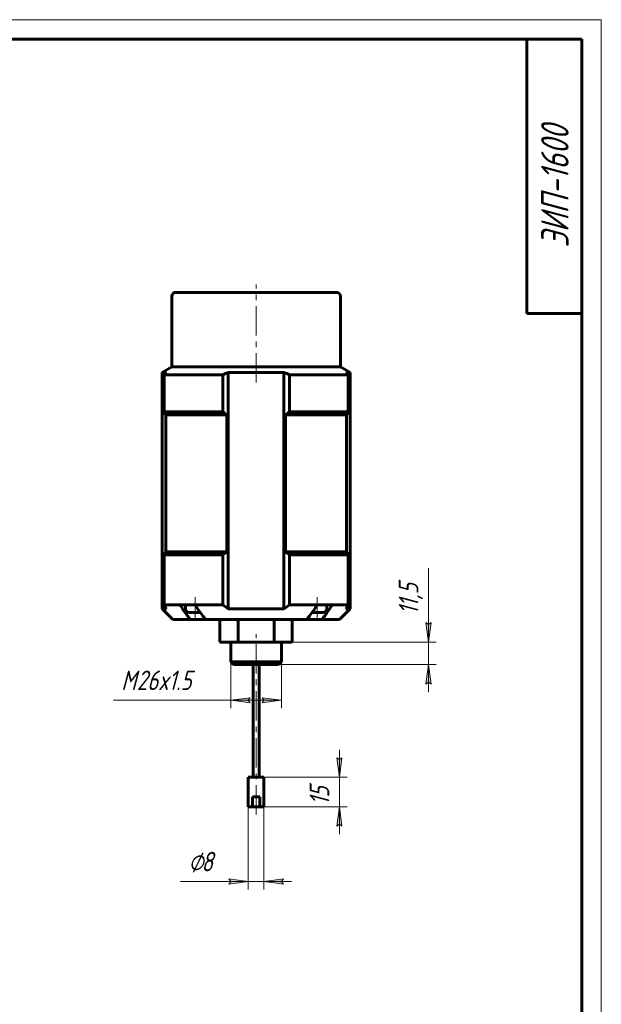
# Model space of a CAD drawing. Header units: millimetres. Extents: x 0 to 297, y 0 to 420.
# Tile 33 of 33: x 148 to 297, y 169 to 420. Entities that reach past the tile are written whole.
import ezdxf

# ---------------------------------------------------------------- set-up
doc = ezdxf.new("R2010")
doc.units = ezdxf.units.MM
for name, pattern in [('K5LT_AXLED', [12, 7.5, -1.5, 1.5, -1.5]), ('K5LT_BASIC', [0]), ('K5LT_THIN', [0])]:
    doc.linetypes.add(name, pattern=pattern)
doc.layers.add('Системный слой', color=7, linetype='Continuous')
doc.layers.add('Системный слой (1)', color=7, linetype='Continuous', true_color=0x6c6c6c)
doc.styles.add('KDIMTEXTSTYLE', font='txt', dxfattribs={"width": 0.96, "oblique": 15, "height": 5})
doc.styles.add('KTEXTSTYLE', font='txt', dxfattribs={"width": 0.96, "height": 5})
doc.dimstyles.new('KDIMSTYLE (0.50)', dxfattribs={"dimtxt": 5, "dimasz": 1, "dimexe": 2, "dimexo": 0, "dimgap": 1, "dimtad": 1, "dimlfac": 2, "dimtxsty": 'KDIMTEXTSTYLE', "dimsah": 1, "dimcen": 0, "dimdle": 1, "dimadec": 0, "dimazin": 0, "dimtfac": 0.667, "dimtmove": 0, "dimatfit": 3, "dimfxl": 1, "dimtvp": 1, "dimtolj": 1, "dimtzin": 0, "dimarcsym": 0})

# ---------------------------------------------------------------- blocks, each defined once
blk = doc.blocks.new('U102')
at = {"layer": 'Системный слой (1)', "color": 143, "linetype": 'K5LT_BASIC', "lineweight": 60, "true_color": 0x33acca}
for p, q in [((203.12, 255.42), (208.87, 255.42)), ((208.87, 255.42), (214.62, 255.42))]:
    blk.add_line(p, q, dxfattribs=at)
blk = doc.blocks.new('U103')
at = {"layer": 'Системный слой (1)', "color": 143, "linetype": 'K5LT_BASIC', "lineweight": 60, "true_color": 0x33acca}
for p, q in [((202.37, 256.17), (208.87, 256.17)), ((208.87, 256.17), (215.37, 256.17))]:
    blk.add_line(p, q, dxfattribs=at)
blk = doc.blocks.new('U104')
at = {"layer": 'Системный слой (1)', "color": 143, "linetype": 'K5LT_BASIC', "lineweight": 60, "true_color": 0x33acca}
for p, q in [((206.87, 226.67), (208.87, 226.67)), ((208.87, 226.67), (210.87, 226.67))]:
    blk.add_line(p, q, dxfattribs=at)
blk = doc.blocks.new('D6')
at = {"layer": 'Системный слой (1)'}
for points in [[(252.87, 261.17), (253.53, 266.17), (252.87, 265.67), (252.22, 266.17)], [(253.53, 250.42), (252.87, 255.42), (252.22, 250.42), (252.87, 250.92)]]:
    blk.add_hatch(color=7, dxfattribs=at).paths.add_polyline_path(points)
at = {"layer": 'Системный слой (1)', "color": 7, "linetype": 'K5LT_THIN', "lineweight": 18, "true_color": 0xffffff}
for p, q in [((252.87, 265.67), (252.22, 266.17)), ((252.22, 266.17), (252.87, 261.17)), ((252.87, 261.17), (253.53, 266.17)), ((253.53, 266.17), (252.87, 265.67)), ((252.87, 261.17), (252.87, 266.17)), ((218.11, 261.17), (254.87, 261.17)), ((252.87, 261.17), (252.87, 255.42)), ((214.62, 255.42), (254.87, 255.42)), ((252.87, 255.42), (252.22, 250.42)), ((253.53, 250.42), (252.87, 255.42)), ((252.87, 255.42), (252.87, 248.42)), ((252.22, 250.42), (252.87, 250.92)), ((252.87, 250.92), (253.53, 250.42))]:
    blk.add_line(p, q, dxfattribs=at)
blk.add_wipeout([(251.87, 268.18), (244.49, 268.18), (244.49, 277.67), (251.87, 277.67)]).dxf.layer = 'Системный слой (1)'
for p, q in [((252.87, 266.18), (252.87, 280.07)), ((252.87, 261.17), (252.87, 268.17))]:
    blk.add_line(p, q, dxfattribs=at)
at = {"layer": 'Системный слой (1)', "color": 7, "insert": (245.29, 268.18), "char_height": 5, "attachment_point": 1, "rotation": 90, "style": 'KTEXTSTYLE'}
blk.add_mtext('\\fArial|b0|c204|p34;\\H5.0;\\W1.000;\\Q15;\\fGOST Type AU|b0|i0|c204|p34;\\Q15;\\W0.960;11,5', dxfattribs=at)
blk = doc.blocks.new('KDIMARROW_01')
at = {"layer": 'Системный слой'}
blk.add_hatch(color=0, dxfattribs=at).paths.add_polyline_path([(0, 0), (-5, 0.66), (-4.5, 0), (-5, -0.66)])
at = {"layer": 'Системный слой', "color": 0, "linetype": 'K5LT_THIN', "lineweight": 18}
for p, q in [((-4.5, 0), (-5, 0.66)), ((-5, 0.66), (0, 0)), ((0, 0), (-5, -0.66)), ((-5, -0.66), (-4.5, 0))]:
    blk.add_line(p, q, dxfattribs=at)
at = {"layer": 'Системный слой (1)', "color": 0, "linetype": 'K5LT_THIN', "lineweight": 18}
blk.add_line((81.95, 336.42), (81.45, 336.42), dxfattribs=at)
blk = doc.blocks.new('D7')
at = {"layer": 'Системный слой (1)', "color": 7, "linetype": 'K5LT_THIN', "lineweight": 18, "true_color": 0xffffff}
for p, q in [((230.12, 231.17), (229.46, 231.67)), ((230.78, 231.67), (230.12, 231.17)), ((229.46, 214.17), (230.12, 214.67)), ((230.12, 214.67), (230.78, 214.17))]:
    blk.add_line(p, q, dxfattribs=at)
blk.add_wipeout([(229.12, 219.57), (221.74, 219.57), (221.74, 226.01), (229.12, 226.01)]).dxf.layer = 'Системный слой (1)'
at = {"layer": 'Системный слой (1)'}
for points in [[(230.12, 226.67), (230.78, 231.67), (230.12, 231.17), (229.46, 231.67)], [(230.78, 214.17), (230.12, 219.17), (229.46, 214.17), (230.12, 214.67)]]:
    blk.add_hatch(color=7, dxfattribs=at).paths.add_polyline_path(points)
at = {"layer": 'Системный слой (1)', "color": 7, "linetype": 'K5LT_THIN', "lineweight": 18, "true_color": 0xffffff}
for p, q in [((230.12, 226.67), (230.12, 233.67)), ((229.46, 231.67), (230.12, 226.67)), ((230.12, 226.67), (230.78, 231.67)), ((210.87, 226.67), (232.12, 226.67)), ((230.12, 219.17), (230.12, 226.67)), ((210.87, 219.17), (232.12, 219.17)), ((230.12, 219.17), (229.46, 214.17)), ((230.78, 214.17), (230.12, 219.17)), ((230.12, 219.17), (230.12, 212.17))]:
    blk.add_line(p, q, dxfattribs=at)
at = {"layer": 'Системный слой (1)', "color": 7, "insert": (222.54, 219.57), "char_height": 5, "attachment_point": 1, "rotation": 90, "style": 'KTEXTSTYLE'}
blk.add_mtext('\\fArial|b0|c204|p34;\\H5.0;\\W1.000;\\Q15;\\fGOST Type AU|b0|i0|c204|p34;\\Q15;\\W0.960;15', dxfattribs=at)
blk = doc.blocks.new('D8')
at = {"layer": 'Системный слой (1)'}
for points in [[(201.87, 199.4), (206.87, 200.06), (201.87, 200.72), (202.37, 200.06)], [(215.37, 200.06), (215.87, 200.72), (210.87, 200.06), (215.87, 199.4)]]:
    blk.add_hatch(color=7, dxfattribs=at).paths.add_polyline_path(points)
at = {"layer": 'Системный слой (1)', "color": 7, "linetype": 'K5LT_THIN', "lineweight": 18, "true_color": 0xffffff}
for p, q in [((206.87, 226.67), (206.87, 198.06)), ((210.87, 226.67), (210.87, 198.06)), ((206.87, 200.06), (201.87, 200.72)), ((201.87, 200.72), (202.37, 200.06)), ((202.37, 200.06), (201.87, 199.4)), ((201.87, 199.4), (206.87, 200.06)), ((206.87, 200.06), (201.87, 200.06)), ((206.87, 200.06), (210.87, 200.06)), ((215.87, 200.72), (210.87, 200.06)), ((210.87, 200.06), (215.87, 199.4)), ((210.87, 200.06), (217.87, 200.06)), ((215.37, 200.06), (215.87, 200.72)), ((215.87, 199.4), (215.37, 200.06))]:
    blk.add_line(p, q, dxfattribs=at)
blk.add_wipeout([(191.57, 201.06), (191.57, 208.44), (199.54, 208.44), (199.54, 201.06)]).dxf.layer = 'Системный слой (1)'
for p, q in [((201.87, 200.06), (189.57, 200.06)), ((206.87, 200.06), (199.87, 200.06))]:
    blk.add_line(p, q, dxfattribs=at)
at = {"layer": 'Системный слой (1)', "color": 7, "char_height": 5, "attachment_point": 1, "style": 'KTEXTSTYLE'}
for s, insert in [('\\fArial|b0|c204|p34;\\H5.0;\\W1.000;\\Q15;\\fGOST Type AU|b0|i0|c204|p34;\\Q15;\\W0.960;⌀', (191.57, 207.65)), ('\\fArial|b0|c204|p34;\\H5.0;\\W1.000;\\Q15;\\fGOST Type AU|b0|i0|c204|p34;\\Q15;\\W0.960;8', (194.88, 207.65))]:
    blk.add_mtext(s, dxfattribs=dict(at, insert=insert))
blk = doc.blocks.new('D9')
at = {"layer": 'Системный слой (1)'}
for points in [[(207.37, 245.68), (206.87, 246.34), (207.37, 246.99), (202.37, 246.34)], [(215.37, 246.34), (210.37, 246.99), (210.87, 246.34), (210.37, 245.68)]]:
    blk.add_hatch(color=7, dxfattribs=at).paths.add_polyline_path(points)
at = {"layer": 'Системный слой (1)', "color": 7, "linetype": 'K5LT_THIN', "lineweight": 18, "true_color": 0xffffff}
for p, q in [((202.37, 256.17), (202.37, 244.34)), ((215.37, 256.17), (215.37, 244.34)), ((202.37, 246.34), (197.37, 246.34)), ((202.37, 246.34), (207.37, 246.99)), ((207.37, 245.68), (202.37, 246.34)), ((202.37, 246.34), (215.37, 246.34)), ((207.37, 246.99), (206.87, 246.34)), ((206.87, 246.34), (207.37, 245.68)), ((210.87, 246.34), (210.37, 246.99)), ((210.37, 246.99), (215.37, 246.34)), ((215.37, 246.34), (210.37, 245.68)), ((210.37, 245.68), (210.87, 246.34))]:
    blk.add_line(p, q, dxfattribs=at)
blk.add_wipeout([(174.43, 247.34), (174.43, 254.72), (194.59, 254.72), (194.59, 247.34)]).dxf.layer = 'Системный слой (1)'
blk.add_line((197.43, 246.34), (172.43, 246.34), dxfattribs=at)
at = {"layer": 'Системный слой (1)', "color": 7, "char_height": 5, "attachment_point": 1, "style": 'KTEXTSTYLE'}
for s, insert in [('\\fArial|b0|c204|p34;\\H5.0;\\W1.000;\\Q15;\\fGOST Type AU|b0|i0|c204|p34;\\Q15;\\W0.960;M', (174.43, 253.92)), ('\\fArial|b0|c204|p34;\\H5.0;\\W1.000;\\Q15;\\fGOST Type AU|b0|i0|c204|p34;\\Q15;\\W0.960;26x1.5', (178.4, 253.92))]:
    blk.add_mtext(s, dxfattribs=dict(at, insert=insert))
blk = doc.blocks.new('U208')
at = {"color": 7, "linetype": 'K5LT_THIN', "lineweight": 18, "true_color": 0xffffff}
for p, q in [((0, 420), (297, 420)), ((297, 420), (297, 0))]:
    blk.add_line(p, q, dxfattribs=at)
at = {"color": 143, "linetype": 'K5LT_BASIC', "lineweight": 60, "true_color": 0x33acca}
for p, q in [((20, 415), (292, 415)), ((278, 345), (278, 415)), ((292, 415), (292, 5)), ((292, 345), (278, 345))]:
    blk.add_line(p, q, dxfattribs=at)
at = {"color": 7, "insert": (281.64, 361.87), "char_height": 7, "attachment_point": 1, "rotation": 90, "style": 'KTEXTSTYLE'}
blk.add_mtext('\\fArial|b0|c204|p34;\\H5.0;\\W1.000;\\Q15;\\fGOST Type AU|b0|i0|c204|p34;\\Q15;\\W0.960;\\H7.00;ЭИП-1600', dxfattribs=at)

msp = doc.modelspace()

# ---------------------------------------------------------------- linework, layer by layer
at = {"layer": 'Системный слой (1)', "color": 30, "linetype": 'K5LT_AXLED', "lineweight": 18, "true_color": 0xff8000}
for p, q in [((208.8727, 327.4038), (208.8727, 352.4245)), ((193.3163, 266.7245), (193.3163, 272.6745)), ((224.429, 266.7245), (224.429, 272.6745)), ((208.8727, 217.1745), (208.8727, 263.1745))]:
    msp.add_line(p, q, dxfattribs=at)
at = {"layer": 'Системный слой (1)', "color": 143, "linetype": 'K5LT_BASIC', "lineweight": 60, "true_color": 0x33acca}
for p, q in [((187.3727, 349.4245), (187.3727, 331.4245)), ((188.3727, 350.4245), (229.3727, 350.4245)), ((230.3727, 349.4245), (230.3727, 331.4245)), ((187.3727, 331.4245), (184.8727, 329.9812)), ((184.8727, 269.6745), (184.8727, 329.9812)), ((184.8727, 329.9812), (185.9501, 329.9812)), ((185.3678, 319.9245), (185.3678, 329.4038)), ((185.3678, 329.4038), (200.3567, 329.4038)), ((187.3727, 331.4245), (230.3727, 331.4245)), ((200.3567, 319.9245), (200.3567, 329.4038)), ((201.7624, 269.6745), (201.7624, 329.9812)), ((201.7624, 329.9812), (215.9829, 329.9812)), ((215.9829, 269.6745), (215.9829, 329.9812)), ((217.3886, 329.4038), (232.3775, 329.4038)), ((217.3886, 319.9245), (217.3886, 329.4038)), ((230.3727, 331.4245), (232.8727, 329.9812)), ((231.7952, 329.9812), (232.8727, 329.9812)), ((232.3775, 319.9245), (232.3775, 329.4038)), ((232.8727, 269.6745), (232.8727, 329.9812)), ((185.3678, 319.9245), (200.3567, 319.9245)), ((185.8015, 319.1745), (201.4038, 319.1745)), ((185.8015, 319.1745), (185.8015, 284.1745)), ((201.4038, 319.1745), (201.4038, 284.1745)), ((216.3416, 319.1745), (216.3416, 284.1745)), ((216.3416, 319.1745), (231.9438, 319.1745)), ((217.3886, 319.9245), (232.3775, 319.9245)), ((231.9438, 319.1745), (231.9438, 284.1745)), ((185.8015, 284.1745), (201.4038, 284.1745)), ((216.3416, 284.1745), (231.9438, 284.1745)), ((185.3678, 283.4245), (200.3567, 283.4245)), ((185.3678, 270.6745), (185.3678, 283.4245)), ((200.3567, 270.6745), (200.3567, 283.4245)), ((217.3886, 283.4245), (232.3775, 283.4245)), ((217.3886, 270.6745), (217.3886, 283.4245)), ((232.3775, 270.6745), (232.3775, 283.4245)), ((184.8727, 269.6745), (185.9501, 269.6745)), ((184.8727, 269.6745), (187.6227, 266.9245)), ((185.3678, 270.6745), (189.3577, 270.6745)), ((189.3577, 270.6745), (193.2468, 270.6745)), ((190.8639, 269.5853), (190.8163, 270.6745)), ((193.2468, 270.6745), (200.3567, 270.6745)), ((201.7624, 269.6745), (215.9829, 269.6745)), ((217.3886, 270.6745), (224.4985, 270.6745)), ((224.4985, 270.6745), (228.3876, 270.6745)), ((226.8815, 269.5853), (226.929, 270.6745)), ((228.3876, 270.6745), (232.3775, 270.6745)), ((232.8727, 269.6745), (230.1227, 266.9245)), ((231.7952, 269.6745), (232.8727, 269.6745)), ((187.6227, 266.9245), (192.1239, 266.9245)), ((191.763, 268.7245), (194.6348, 268.7245)), ((192.1239, 266.9245), (195.7944, 266.9245)), ((195.7944, 266.9245), (221.951, 266.9245)), ((199.6351, 261.1745), (199.6351, 266.9245)), ((204.2539, 261.1745), (204.2539, 266.9245)), ((213.4915, 261.1745), (213.4915, 266.9245)), ((218.1103, 261.1745), (218.1103, 266.9245)), ((221.951, 266.9245), (225.6214, 266.9245)), ((223.1105, 268.7245), (225.9823, 268.7245)), ((225.6214, 266.9245), (230.1227, 266.9245)), ((199.6351, 261.1745), (204.2539, 261.1745)), ((202.3727, 256.1745), (202.3727, 261.1745)), ((204.2539, 261.1745), (213.4915, 261.1745)), ((213.4915, 261.1745), (218.1103, 261.1745)), ((215.3727, 256.1745), (215.3727, 261.1745)), ((202.3727, 256.1745), (203.1227, 255.4245)), ((208.1227, 226.6745), (208.1227, 255.4245)), ((209.6227, 226.6745), (209.6227, 255.4245)), ((215.3727, 256.1745), (214.6227, 255.4245)), ((206.8727, 219.1745), (206.8727, 226.6745)), ((210.8727, 219.1745), (210.8727, 226.6745)), ((207.9044, 221.6745), (208.8727, 221.6745)), ((207.9044, 219.1745), (207.9044, 221.6745)), ((208.8727, 221.6745), (209.8409, 221.6745)), ((209.8409, 219.1745), (209.8409, 221.6745)), ((206.8727, 219.1745), (207.9044, 219.1745)), ((207.9044, 219.1745), (209.8409, 219.1745)), ((209.8409, 219.1745), (210.8727, 219.1745))]:
    msp.add_line(p, q, dxfattribs=at)
for centre, radius, start, end in [((188.3727, 349.4245), 1, 90, 180), ((229.3727, 349.4245), 1, 0, 90), ((191.763, 269.6245), 0.9, 182.5, 270), ((225.9823, 269.6245), 0.9, 270, 357.5)]:
    msp.add_arc(centre, radius, start, end, dxfattribs=at)
for points in [[(185.9501, 329.9812), (185.7553, 329.7933), (185.5613, 329.6007), (185.3678, 329.4038)], [(201.7624, 329.9812), (201.2922, 329.7933), (200.8237, 329.6007), (200.3567, 329.4038)], [(215.9829, 329.9812), (216.4531, 329.7933), (216.9216, 329.6007), (217.3886, 329.4038)], [(231.7952, 329.9812), (231.99, 329.7933), (232.1841, 329.6007), (232.3775, 329.4038)], [(185.8015, 319.1745), (185.6561, 319.4211), (185.5115, 319.6712), (185.3678, 319.9245)], [(201.4038, 319.1745), (201.0526, 319.4211), (200.7037, 319.6712), (200.3567, 319.9245)], [(216.3416, 319.1745), (216.6927, 319.4211), (217.0417, 319.6712), (217.3886, 319.9245)], [(231.9438, 319.1745), (232.0893, 319.4211), (232.2338, 319.6712), (232.3775, 319.9245)], [(185.8015, 284.1745), (185.6561, 283.928), (185.5115, 283.6779), (185.3678, 283.4245)], [(201.4038, 284.1745), (201.0526, 283.928), (200.7037, 283.6779), (200.3567, 283.4245)], [(216.3416, 284.1745), (216.6927, 283.928), (217.0417, 283.6779), (217.3886, 283.4245)], [(231.9438, 284.1745), (232.0893, 283.928), (232.2338, 283.6779), (232.3775, 283.4245)], [(185.9501, 269.6745), (185.7544, 270.0014), (185.5604, 270.3351), (185.3678, 270.6745)], [(191.3718, 267.8458), (190.7001, 268.7883), (190.0288, 269.7312), (189.3577, 270.6745)], [(195.2609, 267.8458), (194.5892, 268.7883), (193.9179, 269.7312), (193.2468, 270.6745)], [(201.7624, 269.6745), (201.29, 270.0014), (200.8216, 270.3351), (200.3567, 270.6745)], [(215.9829, 269.6745), (216.4554, 270.0014), (216.9237, 270.3351), (217.3886, 270.6745)], [(222.4845, 267.8458), (223.1561, 268.7883), (223.8274, 269.7312), (224.4985, 270.6745)], [(226.3736, 267.8458), (227.0452, 268.7883), (227.7165, 269.7312), (228.3876, 270.6745)], [(231.7952, 269.6745), (231.991, 270.0014), (232.185, 270.3351), (232.3775, 270.6745)]]:
    msp.add_open_spline(points, degree=3, dxfattribs=at)
for points, knots in [([(192.1239, 266.9245), (192.0308, 267.0255), (191.8503, 267.2293), (191.5988, 267.5373), (191.445, 267.743), (191.3718, 267.8458)], [0, 0, 0, 0, 1.9907027, 3.99061173, 6, 6, 6, 6]), ([(195.2609, 267.8458), (195.3399, 267.7348), (195.478, 267.5268), (195.6545, 267.2198), (195.7503, 267.0238), (195.7944, 266.9245)], [0, 0, 0, 0, 2.16084832, 4.05413264, 6, 6, 6, 6]), ([(221.951, 266.9245), (221.9958, 267.0255), (222.0956, 267.2293), (222.2739, 267.5373), (222.4113, 267.743), (222.4845, 267.8458)], [0, 0, 0, 0, 1.9907027, 3.99061173, 6, 6, 6, 6]), ([(225.6214, 266.9245), (225.7281, 267.0402), (225.9148, 267.2522), (226.1633, 267.5594), (226.3059, 267.7508), (226.3736, 267.8458)], [0, 0, 0, 0, 2.26884614, 4.15228503, 6, 6, 6, 6])]:
    msp.add_open_spline(points, degree=3, knots=knots, dxfattribs=at)

# ---------------------------------------------------------------- block references
at = {"layer": 'Системный слой (1)'}
for name in ['U103', 'U102', 'U104']:
    msp.add_blockref(name, (0, 0), dxfattribs=at)

# ---------------------------------------------------------------- next in the draw order: dimensions: what is measured, and where the dimension line sits
at = {"layer": 'Системный слой (1)', "color": 7}
for base, p1, p2, override, picture, middle in [((252.8733, 261.1745), (214.6227, 255.4245), (218.1103, 261.1745), {"dimexo": 0, "dimtoh": 1, "dimpost": '\\fGOST Type AU|b0|c204|p34;\\H5.0;\\W0.960;\\Q15;<>', "dimblk1": 'KDIMARROW_01', "dimblk2": 'KDIMARROW_01', "dimse1": 0, "dimse2": 0, "dimclrt": 7, "dimtol": 1, "dimtp": 0, "dimtm": 0, "dimtdec": 5, "dimtmove": 1, "dimtolj": 1}, 'D6', (252.8733, 273.1219)), ((230.1227, 219.1745), (210.8727, 226.6745), (210.8727, 219.1745), {"dimexo": 0, "dimpost": '\\fGOST Type AU|b0|c204|p34;\\H5.0;\\W0.960;\\Q15;<>', "dimblk1": 'KDIMARROW_01', "dimblk2": 'KDIMARROW_01', "dimse1": 0, "dimse2": 0, "dimclrt": 7, "dimtol": 1, "dimtp": 0, "dimtm": 0, "dimtdec": 5, "dimtolj": 1}, 'D7', (230.1227, 222.9245))]:
    dim = msp.add_linear_dim(base=base, p1=p1, p2=p2, angle=90, dimstyle='KDIMSTYLE (0.50)', override=override, dxfattribs=at)
    dim.commit()
    dim.dimension.update_dxf_attribs({"geometry": picture, "text_midpoint": middle, "dimtype": 160})

# ---------------------------------------------------------------- next in the draw order: dimensions: what is measured, and where the dimension line sits
for base, p1, p2, override, picture, middle in [((202.3727, 246.3366), (215.3727, 256.1745), (202.3727, 256.1745), {"dimexo": 0, "dimtoh": 1, "dimpost": '\\fGOST Type AU|b0|c204|p34;\\H5.0;\\W0.960;\\Q15;М<>\\fGOST Type AU|b0|c204|p34;\\H5.0;\\W0.960;\\Q15;\\fGOST Type AU|b0|i0|c204|p34;\\Q15;x1.5', "dimblk1": 'KDIMARROW_01', "dimblk2": 'KDIMARROW_01', "dimse1": 0, "dimse2": 0, "dimclrt": 7, "dimtol": 1, "dimtp": 0, "dimtm": 0, "dimtdec": 5, "dimtmove": 1, "dimtolj": 1}, 'D9', (184.9315, 246.3366)), ((206.8727, 200.0613), (210.8727, 226.6745), (206.8727, 226.6745), {"dimexo": 0, "dimtoh": 1, "dimpost": '\\fGOST Type AU|b0|c204|p34;\\H5.0;\\W0.960;\\Q15;∅<>', "dimblk1": 'KDIMARROW_01', "dimblk2": 'KDIMARROW_01', "dimse1": 0, "dimse2": 0, "dimclrt": 7, "dimtol": 1, "dimtp": 0, "dimtm": 0, "dimtdec": 5, "dimtmove": 1, "dimtolj": 1}, 'D8', (195.7215, 200.0613))]:
    dim = msp.add_linear_dim(base=base, p1=p1, p2=p2, angle=180, dimstyle='KDIMSTYLE (0.50)', override=override, dxfattribs=at)
    dim.commit()
    dim.dimension.update_dxf_attribs({"geometry": picture, "text_midpoint": middle, "dimtype": 160})

# ---------------------------------------------------------------- next in the draw order: block references
msp.add_blockref('U208', (0, 0))

doc.saveas('drawing.dxf')
